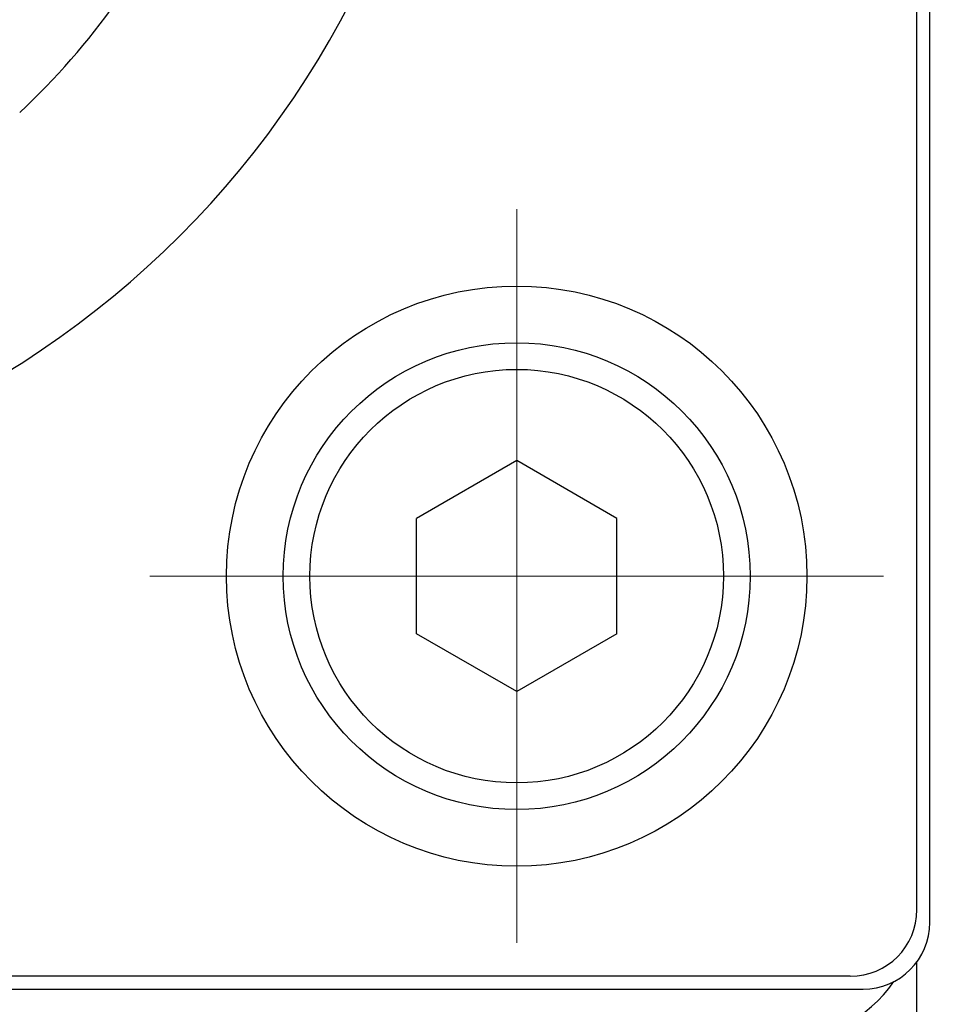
# Model space of a CAD drawing. Header units: millimetres. Extents: x 0 to 1300, y 0 to 891.
# Tile 27 of 141: x 607 to 620, y 257 to 272. Entities that reach past the tile are written whole.
import ezdxf

# ---------------------------------------------------------------- set-up
doc = ezdxf.new("R2010")
doc.units = ezdxf.units.MM
doc.header["$LTSCALE"] = 0.545669
doc.linetypes.add('CENTER', pattern=[50.8, 31.75, -6.35, 6.35, -6.35])
doc.layers.add('NoLayerName_001', color=7, linetype='Continuous')

# ---------------------------------------------------------------- blocks, each defined once
blk = doc.blocks.new('DIM_0002')
at = {"color": 3, "linetype": 'Continuous', "lineweight": 13}
blk.add_arc((55.593, 56.597), 55.593, 345, 255, dxfattribs=at)

msp = doc.modelspace()

# ---------------------------------------------------------------- linework, layer by layer
at = {"layer": 'NoLayerName_001', "color": 110, "linetype": 'Continuous', "lineweight": 25}
for p, q in [((620.29364849, 258.22883634), (620.29364849, 298.61283634)), ((620.10164849, 258.42083634), (620.10164849, 298.42083634)), ((619.10164849, 257.42083634), (579.10164849, 257.42083634)), ((578.90964849, 257.22883634), (619.29364849, 257.22883634))]:
    msp.add_line(p, q, dxfattribs=at)
at = {"layer": 'NoLayerName_001', "color": 7, "linetype": 'Continuous', "lineweight": 25}
for p, q in [((620.10164849, 258.4690222), (620.10164849, 298.37265048)), ((614.10164849, 265.15288715), (612.60164849, 264.28686175)), ((615.60164849, 264.28686175), (614.10164849, 265.15288715)), ((612.60164849, 262.55481094), (612.60164849, 264.28686175)), ((615.60164849, 262.55481094), (615.60164849, 264.28686175)), ((614.10164849, 261.68878553), (612.60164849, 262.55481094)), ((615.60164849, 262.55481094), (614.10164849, 261.68878553)), ((620.10164849, 256.44982034), (620.10164849, 257.63965386))]:
    msp.add_line(p, q, dxfattribs=at)
at = {"layer": 'NoLayerName_001', "color": 110, "linetype": 'CENTER', "lineweight": 13}
for p, q in [((614.10164849, 268.92083634), (614.10164849, 257.92083634)), ((619.60164849, 263.42083634), (608.60164849, 263.42083634))]:
    msp.add_line(p, q, dxfattribs=at)
at = {"layer": 'NoLayerName_001', "color": 110, "linetype": 'Continuous', "lineweight": 25}
msp.add_circle((614.10164849, 263.42083634), 4.35, dxfattribs=at)
at = {"layer": 'NoLayerName_001', "color": 7, "linetype": 'Continuous', "lineweight": 25}
for radius in [3.5, 3.1]:
    msp.add_circle((614.10164849, 263.42083634), radius, dxfattribs=at)
at = {"layer": 'NoLayerName_001', "color": 60, "linetype": 'Continuous', "lineweight": 25}
for radius, start, end in [(14, 270, 90), (11, 312.990912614, 324.498235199)]:
    msp.add_arc((599.15164849, 278.42083634), radius, start, end, dxfattribs=at)
at = {"layer": 'NoLayerName_001', "color": 110, "linetype": 'Continuous', "lineweight": 25}
for centre in [(619.10164849, 258.42083634), (619.29364849, 258.22883634)]:
    msp.add_arc(centre, 1, 270, 0, dxfattribs=at)
at = {"layer": 'NoLayerName_001', "color": 7, "linetype": 'Continuous', "lineweight": 25}
msp.add_arc((618.10164849, 258.4690222), 2, 268.636072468, 325.648987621, dxfattribs=at)

# ---------------------------------------------------------------- block references
at = {"layer": 'NoLayerName_001', "color": 3, "linetype": 'Continuous', "lineweight": 13}
msp.add_blockref('DIM_0002', (543.50842285, 221.82417297), dxfattribs=at)

doc.saveas('drawing.dxf')
